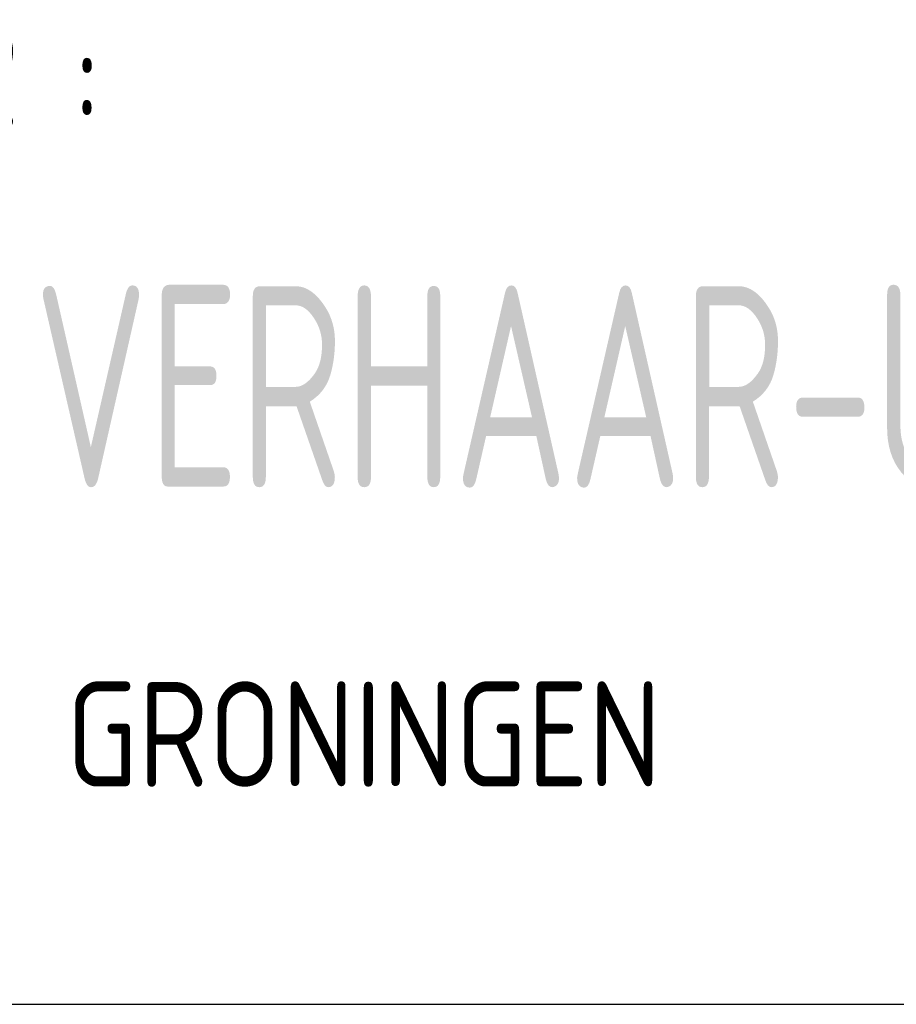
# Model space of a CAD drawing. Extents: x -238421 to 258165, y -34825 to 126331.
# Tile 214 of 239: x 125231 to 126273, y 1829 to 3000. Entities that reach past the tile are written whole.
import ezdxf

# ---------------------------------------------------------------- set-up
doc = ezdxf.new("R2010")
doc.units = 0
doc.header["$LTSCALE"] = 50
doc.layers.get('0').update_dxf_attribs({"linetype": 'CONTINUOUS'})
doc.layers.add('KADER', color=7, linetype='CONTINUOUS')
doc.styles.add('ISO', font='iso', dxfattribs={"width": 0.7})
doc.styles.add('ISO25', font='ISO', dxfattribs={"width": 0.9, "height": 125})

# ---------------------------------------------------------------- blocks, each defined once
blk = doc.blocks.new('KADERA0')
at = {"layer": 'KADER', "color": 4}
blk.add_line((25, 10), (1179, 10), dxfattribs=at)
blk = doc.blocks.new('SNARF')
at = {"color": 2, "linetype": 'Continuous', "style": 'ISO25', "width": 0.9}
for s, p in [('ADVISEUR :', (-10640.9, 2084)), ('GRONINGEN', (-9280.1, 513.8))]:
    blk.add_text(s, height=250, dxfattribs=at).set_placement(p)
at = {"layer": 'KADER', "color": 3, "style": 'ISO', "width": 0.7}
blk.add_text('VERHAAR-UNIAD', height=480, dxfattribs=at).set_placement((-9356.7, 1226.3))

msp = doc.modelspace()

# ---------------------------------------------------------------- block references
at = {"layer": 'KADER', "color": 2, "linetype": 'Continuous', "xscale": 50, "yscale": 50, "zscale": 50}
msp.add_blockref('KADERA0', (73736.98453, 1328.85084), dxfattribs=at)
at = {"layer": 'KADER', "linetype": 'Continuous', "xscale": 0.5, "yscale": 0.5, "zscale": 0.5}
msp.add_blockref('SNARF', (129926.24242, 1830.76024), dxfattribs=at)

doc.saveas('drawing.dxf')
